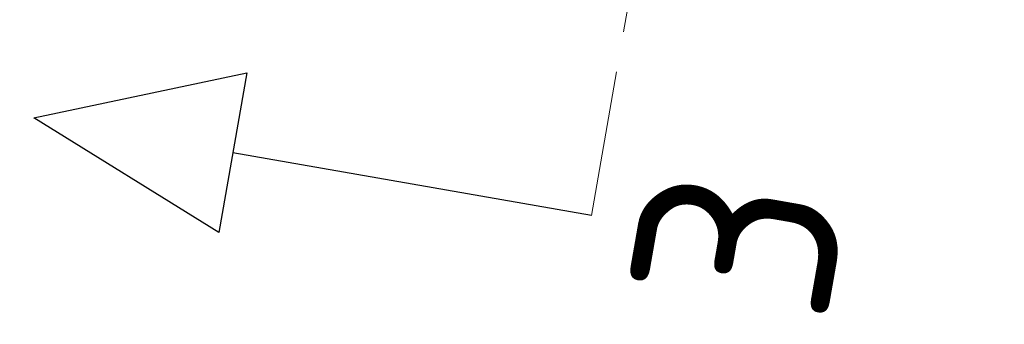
# Model space of a CAD drawing. Header units: metres. Extents: x 2514 to 227642, y 1683 to 852646.
# Tile 34 of 256: x 113587.76 to 113592.63, y 426391.32 to 426392.83. Entities that reach past the tile are written whole.
import ezdxf
from ezdxf.enums import TextEntityAlignment as Align

# ---------------------------------------------------------------- set-up
doc = ezdxf.new("R2010")
doc.units = ezdxf.units.M
doc.linetypes.add('XX-CENTER', pattern=[8, 5, -1, 1, -1])
doc.layers.add('X-XX-AL-VERWIJZING-S', color=7, linetype='Continuous', lineweight=25)
doc.layers.add('X-XX-AL-VERWIJZING_DOORSNEDE-G', color=7, linetype='XX-CENTER', lineweight=18)
doc.styles.add('NLCS-ISO', font='NLCS-ISO.ttf', dxfattribs={"height": 1.8})

# ---------------------------------------------------------------- blocks, each defined once
blk = doc.blocks.new('SAL-VERWIJZING_DOORSNEDE_BOVEN-SO')
for p, q in [((-2, 9), (0, 14)), ((0, 14), (2, 9)), ((2, 9), (-2, 9)), ((0, 0), (0, 9))]:
    blk.add_line(p, q)
at = {"lineweight": 50, "style": 'NLCS-ISO'}
blk.add_attdef('...', text='', height=5, dxfattribs=at).set_placement((-0.053, -1.188), align=Align.TOP_CENTER)

msp = doc.modelspace()

# ---------------------------------------------------------------- linework, layer by layer
at = {"layer": 'X-XX-AL-VERWIJZING_DOORSNEDE-G', "ltscale": 0.2, "flags": 128}
msp.add_lwpolyline([(113595.4147, 426419.364), (113590.5901, 426391.8618)], dxfattribs=at)

# ---------------------------------------------------------------- block references
at = {"layer": 'X-XX-AL-VERWIJZING-S', "ltscale": 0.2, "xscale": 0.2, "yscale": 0.2, "zscale": 0.2, "rotation": 80.05004763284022}
msp.add_blockref('SAL-VERWIJZING_DOORSNEDE_BOVEN-SO', (113590.5901, 426391.8618), dxfattribs=at).add_auto_attribs({'...': '3'})

doc.saveas('drawing.dxf')
